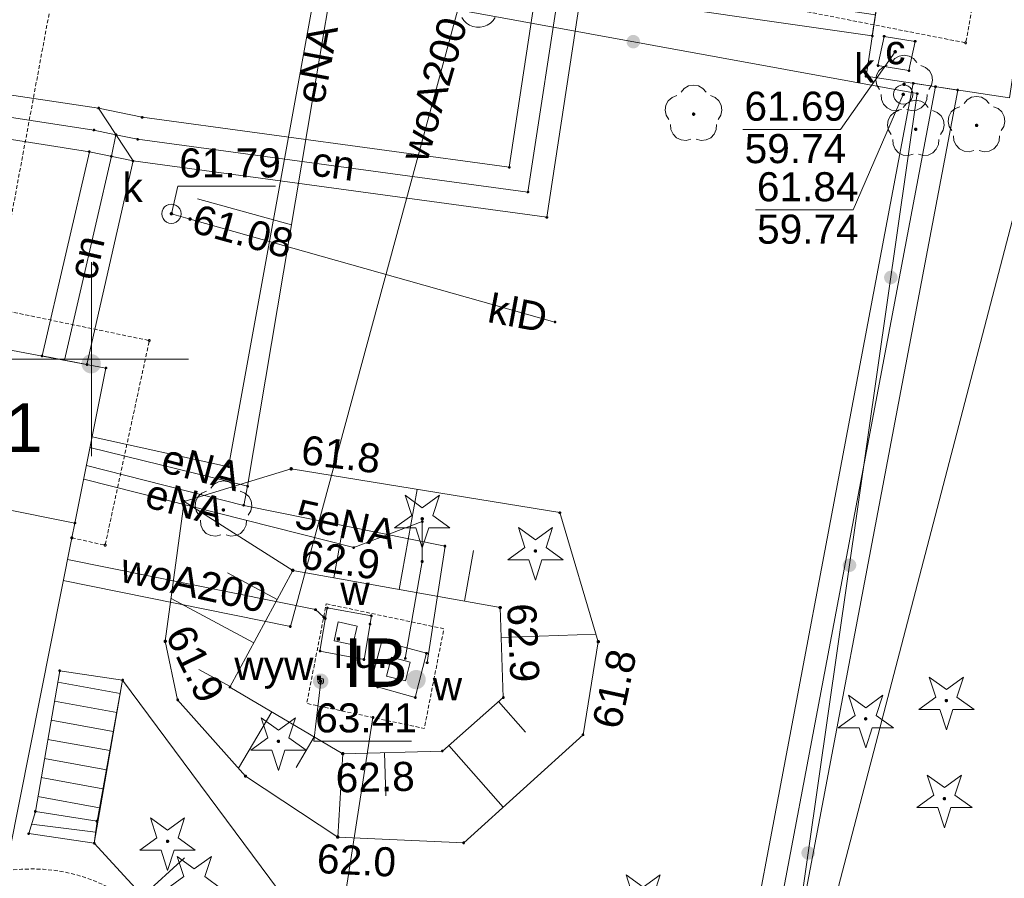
# Paper-space layout 'A-01 PLAN SYTUACYJNY' of a CAD drawing. Header units: millimetres. Extents: x 0 to 900, y 0 to 750.
# Tile 57 of 105: x 592 to 643, y 266 to 310. Entities that reach past the tile are written whole.
import ezdxf
from ezdxf.xclip import XClip

# ---------------------------------------------------------------- set-up
doc = ezdxf.new("R2010")
doc.units = ezdxf.units.MM
doc.header["$MEASUREMENT"] = 0
doc.header["$XCLIPFRAME"] = 0
doc.linetypes.add('PRZER2-1', pattern=[1.5, 1, -0.5])
doc.linetypes.add('PRZER2_5-1', pattern=[3500, 2500, -1000])
doc.layers.add('A_mapa_Nr_pióra__2', color=8, linetype='Continuous', lineweight=13)
doc.layers.add('A_podrys', color=7, linetype='Continuous')
doc.styles.add('STYL_AUTOMATYCZNY_1', font='arial.ttf')

# ---------------------------------------------------------------- blocks, each defined once
blk = doc.blocks.new('Rysunek_3_3', base_point=(-1239.757, 488.381))
at = {"layer": 'A_mapa_Nr_pióra__2', "linetype": 'Continuous', "lineweight": 13}
for points in [[(623.508, 309.3), (623.417, 309.305), (623.327, 309.286), (623.246, 309.244), (623.178, 309.183), (623.129, 309.106), (623.1, 309.019), (623.096, 308.928), (623.115, 308.838), (623.157, 308.757), (623.218, 308.689), (623.295, 308.64), (623.382, 308.612), (623.473, 308.607), (623.562, 308.626), (623.644, 308.668), (623.711, 308.729), (623.761, 308.806), (623.789, 308.893), (623.794, 308.984), (623.774, 309.073), (623.733, 309.155), (623.671, 309.223), (623.595, 309.272)], [(623.508, 309.3), (623.417, 309.305), (623.327, 309.286), (623.246, 309.244), (623.178, 309.183), (623.129, 309.106), (623.1, 309.019), (623.096, 308.928), (623.115, 308.838), (623.157, 308.757), (623.218, 308.689), (623.295, 308.64), (623.382, 308.612), (623.473, 308.607), (623.562, 308.626), (623.644, 308.668), (623.711, 308.729), (623.761, 308.806), (623.789, 308.893), (623.794, 308.984), (623.774, 309.073), (623.733, 309.155), (623.671, 309.223), (623.595, 309.272)], [(636.867, 308.435), (636.87, 308.412), (636.879, 308.39), (636.894, 308.372), (636.912, 308.358), (636.934, 308.349), (636.957, 308.345), (636.98, 308.349), (637.002, 308.358), (637.021, 308.372), (637.035, 308.39), (637.044, 308.412), (637.047, 308.435), (637.044, 308.459), (637.035, 308.48), (637.021, 308.499), (637.002, 308.513), (636.98, 308.522), (636.957, 308.525), (636.934, 308.522), (636.912, 308.513), (636.894, 308.499), (636.879, 308.48), (636.87, 308.459)], [(637.417, 306.665), (637.445, 306.67), (637.47, 306.683), (637.49, 306.703), (637.503, 306.728), (637.507, 306.755), (637.503, 306.783), (637.49, 306.808), (637.47, 306.828), (637.445, 306.841), (637.417, 306.845), (637.389, 306.841), (637.364, 306.828), (637.344, 306.808), (637.332, 306.783), (637.327, 306.755), (637.332, 306.728), (637.344, 306.703), (637.364, 306.683), (637.389, 306.67)], [(637.281, 306.234), (637.284, 306.211), (637.293, 306.189), (637.307, 306.171), (637.326, 306.156), (637.347, 306.147), (637.371, 306.144), (637.394, 306.147), (637.416, 306.156), (637.434, 306.171), (637.449, 306.189), (637.458, 306.211), (637.461, 306.234), (637.458, 306.257), (637.449, 306.279), (637.434, 306.298), (637.416, 306.312), (637.394, 306.321), (637.371, 306.324), (637.347, 306.321), (637.326, 306.312), (637.307, 306.298), (637.293, 306.279), (637.284, 306.257)], [(626.557, 305.125), (626.585, 305.13), (626.61, 305.143), (626.63, 305.163), (626.643, 305.188), (626.647, 305.215), (626.643, 305.243), (626.63, 305.268), (626.61, 305.288), (626.585, 305.301), (626.557, 305.305), (626.529, 305.301), (626.504, 305.288), (626.484, 305.268), (626.472, 305.243), (626.467, 305.215), (626.472, 305.188), (626.484, 305.163), (626.504, 305.143), (626.529, 305.13)], [(638.017, 304.345), (638.045, 304.35), (638.07, 304.363), (638.09, 304.383), (638.103, 304.408), (638.107, 304.435), (638.103, 304.463), (638.09, 304.488), (638.07, 304.508), (638.045, 304.521), (638.017, 304.525), (637.989, 304.521), (637.964, 304.508), (637.944, 304.488), (637.932, 304.463), (637.927, 304.435), (637.932, 304.408), (637.944, 304.383), (637.964, 304.363), (637.989, 304.35)], [(641.157, 304.545), (641.185, 304.55), (641.21, 304.563), (641.23, 304.583), (641.243, 304.608), (641.247, 304.635), (641.243, 304.663), (641.23, 304.688), (641.21, 304.708), (641.185, 304.721), (641.157, 304.725), (641.129, 304.721), (641.104, 304.708), (641.084, 304.688), (641.072, 304.663), (641.067, 304.635), (641.072, 304.608), (641.084, 304.583), (641.104, 304.563), (641.129, 304.55)], [(599.527, 300.075), (599.53, 300.052), (599.539, 300.03), (599.554, 300.012), (599.572, 299.998), (599.594, 299.989), (599.617, 299.985), (599.64, 299.989), (599.662, 299.998), (599.681, 300.012), (599.695, 300.03), (599.704, 300.052), (599.707, 300.075), (599.704, 300.099), (599.695, 300.12), (599.681, 300.139), (599.662, 300.153), (599.64, 300.162), (599.617, 300.165), (599.594, 300.162), (599.572, 300.153), (599.554, 300.139), (599.539, 300.12), (599.53, 300.099)], [(600.489, 299.804), (600.492, 299.781), (600.501, 299.759), (600.516, 299.74), (600.534, 299.726), (600.556, 299.717), (600.579, 299.714), (600.603, 299.717), (600.624, 299.726), (600.643, 299.74), (600.657, 299.759), (600.666, 299.781), (600.669, 299.804), (600.666, 299.827), (600.657, 299.849), (600.643, 299.868), (600.624, 299.882), (600.603, 299.891), (600.579, 299.894), (600.556, 299.891), (600.534, 299.882), (600.516, 299.868), (600.501, 299.849), (600.492, 299.827)], [(637.081, 296.741), (637.082, 296.832), (637.059, 296.921), (637.014, 297), (636.951, 297.066), (636.872, 297.112), (636.784, 297.137), (636.693, 297.138), (636.604, 297.115), (636.524, 297.071), (636.459, 297.007), (636.412, 296.928), (636.388, 296.84), (636.387, 296.749), (636.409, 296.66), (636.454, 296.581), (636.518, 296.515), (636.596, 296.469), (636.684, 296.444), (636.776, 296.443), (636.864, 296.466), (636.944, 296.51), (637.009, 296.574), (637.056, 296.653)], [(637.081, 296.741), (637.082, 296.832), (637.059, 296.921), (637.014, 297), (636.951, 297.066), (636.872, 297.112), (636.784, 297.137), (636.693, 297.138), (636.604, 297.115), (636.524, 297.071), (636.459, 297.007), (636.412, 296.928), (636.388, 296.84), (636.387, 296.749), (636.409, 296.66), (636.454, 296.581), (636.518, 296.515), (636.596, 296.469), (636.684, 296.444), (636.776, 296.443), (636.864, 296.466), (636.944, 296.51), (637.009, 296.574), (637.056, 296.653)], [(594.977, 292.335), (594.994, 292.206), (595.044, 292.085), (595.124, 291.982), (595.227, 291.902), (595.348, 291.853), (595.477, 291.835), (595.607, 291.853), (595.727, 291.902), (595.831, 291.982), (595.91, 292.085), (595.96, 292.206), (595.977, 292.335), (595.96, 292.465), (595.91, 292.585), (595.831, 292.689), (595.727, 292.768), (595.607, 292.818), (595.477, 292.835), (595.348, 292.818), (595.227, 292.768), (595.124, 292.689), (595.044, 292.585), (594.994, 292.465)], [(605.707, 286.915), (605.71, 286.892), (605.719, 286.87), (605.734, 286.852), (605.752, 286.838), (605.774, 286.829), (605.797, 286.825), (605.82, 286.829), (605.842, 286.838), (605.861, 286.852), (605.875, 286.87), (605.884, 286.892), (605.887, 286.915), (605.884, 286.939), (605.875, 286.96), (605.861, 286.979), (605.842, 286.993), (605.82, 287.002), (605.797, 287.005), (605.774, 287.002), (605.752, 286.993), (605.734, 286.979), (605.719, 286.96), (605.71, 286.939)], [(602.297, 284.705), (602.325, 284.71), (602.35, 284.723), (602.37, 284.743), (602.383, 284.768), (602.387, 284.795), (602.383, 284.823), (602.37, 284.848), (602.35, 284.868), (602.325, 284.881), (602.297, 284.885), (602.269, 284.881), (602.244, 284.868), (602.224, 284.848), (602.212, 284.823), (602.207, 284.795), (602.212, 284.768), (602.224, 284.743), (602.244, 284.723), (602.269, 284.71)], [(612.557, 284.245), (612.585, 284.25), (612.61, 284.263), (612.63, 284.283), (612.643, 284.308), (612.647, 284.335), (612.643, 284.363), (612.63, 284.388), (612.61, 284.408), (612.585, 284.421), (612.557, 284.425), (612.529, 284.421), (612.504, 284.408), (612.484, 284.388), (612.472, 284.363), (612.467, 284.335), (612.472, 284.308), (612.484, 284.283), (612.504, 284.263), (612.529, 284.25)], [(618.397, 282.585), (618.425, 282.59), (618.45, 282.603), (618.47, 282.623), (618.483, 282.648), (618.487, 282.675), (618.483, 282.703), (618.47, 282.728), (618.45, 282.748), (618.425, 282.761), (618.397, 282.765), (618.369, 282.761), (618.344, 282.748), (618.324, 282.728), (618.312, 282.703), (618.307, 282.675), (618.312, 282.648), (618.324, 282.623), (618.344, 282.603), (618.369, 282.59)], [(634.947, 281.893), (634.948, 281.985), (634.926, 282.073), (634.881, 282.153), (634.817, 282.218), (634.738, 282.265), (634.651, 282.289), (634.559, 282.29), (634.471, 282.268), (634.391, 282.223), (634.326, 282.159), (634.279, 282.081), (634.254, 281.993), (634.253, 281.901), (634.276, 281.813), (634.321, 281.733), (634.384, 281.668), (634.463, 281.621), (634.551, 281.597), (634.642, 281.595), (634.731, 281.618), (634.81, 281.663), (634.876, 281.727), (634.922, 281.805)], [(634.947, 281.893), (634.948, 281.985), (634.926, 282.073), (634.881, 282.153), (634.817, 282.218), (634.738, 282.265), (634.651, 282.289), (634.559, 282.29), (634.471, 282.268), (634.391, 282.223), (634.326, 282.159), (634.279, 282.081), (634.254, 281.993), (634.253, 281.901), (634.276, 281.813), (634.321, 281.733), (634.384, 281.668), (634.463, 281.621), (634.551, 281.597), (634.642, 281.595), (634.731, 281.618), (634.81, 281.663), (634.876, 281.727), (634.922, 281.805)], [(605.787, 281.675), (605.79, 281.652), (605.799, 281.63), (605.814, 281.612), (605.832, 281.598), (605.854, 281.589), (605.877, 281.585), (605.9, 281.589), (605.922, 281.598), (605.941, 281.612), (605.955, 281.63), (605.964, 281.652), (605.967, 281.675), (605.964, 281.699), (605.955, 281.72), (605.941, 281.739), (605.922, 281.753), (605.9, 281.762), (605.877, 281.765), (605.854, 281.762), (605.832, 281.753), (605.814, 281.739), (605.799, 281.72), (605.79, 281.699)], [(616.487, 279.755), (616.49, 279.732), (616.499, 279.71), (616.514, 279.692), (616.532, 279.678), (616.554, 279.669), (616.577, 279.665), (616.6, 279.669), (616.622, 279.678), (616.641, 279.692), (616.655, 279.71), (616.664, 279.732), (616.667, 279.755), (616.664, 279.779), (616.655, 279.8), (616.641, 279.819), (616.622, 279.833), (616.6, 279.842), (616.577, 279.845), (616.554, 279.842), (616.532, 279.833), (616.514, 279.819), (616.499, 279.8), (616.49, 279.779)], [(599.207, 278.015), (599.21, 277.992), (599.219, 277.97), (599.234, 277.952), (599.252, 277.938), (599.274, 277.929), (599.297, 277.925), (599.32, 277.929), (599.342, 277.938), (599.361, 277.952), (599.375, 277.97), (599.384, 277.992), (599.387, 278.015), (599.384, 278.039), (599.375, 278.06), (599.361, 278.079), (599.342, 278.093), (599.32, 278.102), (599.297, 278.105), (599.274, 278.102), (599.252, 278.093), (599.234, 278.079), (599.219, 278.06), (599.21, 278.039)], [(621.547, 277.995), (621.55, 277.972), (621.559, 277.95), (621.574, 277.932), (621.592, 277.918), (621.614, 277.909), (621.637, 277.905), (621.66, 277.909), (621.682, 277.918), (621.701, 277.932), (621.715, 277.95), (621.724, 277.972), (621.727, 277.995), (621.724, 278.019), (621.715, 278.04), (621.701, 278.059), (621.682, 278.073), (621.66, 278.082), (621.637, 278.085), (621.614, 278.082), (621.592, 278.073), (621.574, 278.059), (621.559, 278.04), (621.55, 278.019)], [(606.917, 275.955), (606.931, 275.852), (606.971, 275.755), (607.034, 275.673), (607.117, 275.609), (607.214, 275.569), (607.317, 275.555), (607.421, 275.569), (607.517, 275.609), (607.6, 275.673), (607.664, 275.755), (607.704, 275.852), (607.717, 275.955), (607.704, 276.059), (607.664, 276.155), (607.6, 276.238), (607.517, 276.302), (607.421, 276.342), (607.317, 276.355), (607.214, 276.342), (607.117, 276.302), (607.034, 276.238), (606.971, 276.155), (606.931, 276.059)], [(611.74, 276.039), (611.757, 275.909), (611.807, 275.789), (611.886, 275.685), (611.99, 275.606), (612.111, 275.556), (612.24, 275.539), (612.369, 275.556), (612.49, 275.606), (612.594, 275.685), (612.673, 275.789), (612.723, 275.909), (612.74, 276.039), (612.723, 276.168), (612.673, 276.289), (612.594, 276.392), (612.49, 276.472), (612.369, 276.522), (612.24, 276.539), (612.111, 276.522), (611.99, 276.472), (611.886, 276.392), (611.807, 276.289), (611.757, 276.168)], [(607.227, 275.955), (607.23, 275.932), (607.239, 275.91), (607.254, 275.892), (607.272, 275.878), (607.294, 275.869), (607.317, 275.865), (607.34, 275.869), (607.362, 275.878), (607.381, 275.892), (607.395, 275.91), (607.404, 275.932), (607.407, 275.955), (607.404, 275.979), (607.395, 276), (607.381, 276.019), (607.362, 276.033), (607.34, 276.042), (607.317, 276.045), (607.294, 276.042), (607.272, 276.033), (607.254, 276.019), (607.239, 276), (607.23, 275.979)], [(639.597, 274.865), (639.625, 274.87), (639.65, 274.883), (639.67, 274.903), (639.683, 274.928), (639.687, 274.955), (639.683, 274.983), (639.67, 275.008), (639.65, 275.028), (639.625, 275.041), (639.597, 275.045), (639.569, 275.041), (639.544, 275.028), (639.524, 275.008), (639.512, 274.983), (639.507, 274.955), (639.512, 274.928), (639.524, 274.903), (639.544, 274.883), (639.569, 274.87)], [(635.437, 273.925), (635.465, 273.93), (635.49, 273.943), (635.51, 273.963), (635.523, 273.988), (635.527, 274.015), (635.523, 274.043), (635.51, 274.068), (635.49, 274.088), (635.465, 274.101), (635.437, 274.105), (635.409, 274.101), (635.384, 274.088), (635.364, 274.068), (635.352, 274.043), (635.347, 274.015), (635.352, 273.988), (635.364, 273.963), (635.384, 273.943), (635.409, 273.93)], [(605.137, 272.765), (605.165, 272.77), (605.19, 272.783), (605.21, 272.803), (605.223, 272.828), (605.227, 272.855), (605.223, 272.883), (605.21, 272.908), (605.19, 272.928), (605.165, 272.941), (605.137, 272.945), (605.109, 272.941), (605.084, 272.928), (605.064, 272.908), (605.052, 272.883), (605.047, 272.855), (605.052, 272.828), (605.064, 272.803), (605.084, 272.783), (605.109, 272.77)], [(608.367, 272.215), (608.37, 272.192), (608.379, 272.17), (608.394, 272.152), (608.412, 272.138), (608.434, 272.129), (608.457, 272.125), (608.48, 272.129), (608.502, 272.138), (608.521, 272.152), (608.535, 272.17), (608.544, 272.192), (608.547, 272.215), (608.544, 272.239), (608.535, 272.26), (608.521, 272.279), (608.502, 272.293), (608.48, 272.302), (608.457, 272.305), (608.434, 272.302), (608.412, 272.293), (608.394, 272.279), (608.379, 272.26), (608.37, 272.239)], [(639.497, 269.805), (639.525, 269.81), (639.55, 269.823), (639.57, 269.843), (639.583, 269.868), (639.587, 269.895), (639.583, 269.923), (639.57, 269.948), (639.55, 269.968), (639.525, 269.981), (639.497, 269.985), (639.469, 269.981), (639.444, 269.968), (639.424, 269.948), (639.412, 269.923), (639.407, 269.895), (639.412, 269.868), (639.424, 269.843), (639.444, 269.823), (639.469, 269.81)], [(599.417, 267.605), (599.445, 267.61), (599.47, 267.623), (599.49, 267.643), (599.503, 267.668), (599.507, 267.695), (599.503, 267.723), (599.49, 267.748), (599.47, 267.768), (599.445, 267.781), (599.417, 267.785), (599.389, 267.781), (599.364, 267.768), (599.344, 267.748), (599.332, 267.723), (599.327, 267.695), (599.332, 267.668), (599.344, 267.643), (599.364, 267.623), (599.389, 267.61)], [(608.107, 267.915), (608.11, 267.892), (608.119, 267.87), (608.134, 267.852), (608.152, 267.838), (608.174, 267.829), (608.197, 267.825), (608.22, 267.829), (608.242, 267.838), (608.261, 267.852), (608.275, 267.87), (608.284, 267.892), (608.287, 267.915), (608.284, 267.939), (608.275, 267.96), (608.261, 267.979), (608.242, 267.993), (608.22, 268.002), (608.197, 268.005), (608.174, 268.002), (608.152, 267.993), (608.134, 267.979), (608.119, 267.96), (608.11, 267.939)], [(632.814, 267.046), (632.815, 267.137), (632.792, 267.226), (632.747, 267.305), (632.684, 267.371), (632.605, 267.417), (632.517, 267.442), (632.426, 267.443), (632.337, 267.42), (632.257, 267.376), (632.192, 267.312), (632.145, 267.233), (632.121, 267.145), (632.12, 267.054), (632.142, 266.965), (632.187, 266.886), (632.251, 266.82), (632.329, 266.774), (632.417, 266.749), (632.509, 266.748), (632.597, 266.771), (632.677, 266.815), (632.742, 266.879), (632.789, 266.958)], [(632.814, 267.046), (632.815, 267.137), (632.792, 267.226), (632.747, 267.305), (632.684, 267.371), (632.605, 267.417), (632.517, 267.442), (632.426, 267.443), (632.337, 267.42), (632.257, 267.376), (632.192, 267.312), (632.145, 267.233), (632.121, 267.145), (632.12, 267.054), (632.142, 266.965), (632.187, 266.886), (632.251, 266.82), (632.329, 266.774), (632.417, 266.749), (632.509, 266.748), (632.597, 266.771), (632.677, 266.815), (632.742, 266.879), (632.789, 266.958)]]:
    blk.add_hatch(color=8, dxfattribs=at).paths.add_polyline_path(points)
at = {"layer": 'A_mapa_Nr_pióra__2', "color": 8, "linetype": 'Continuous', "lineweight": 13, "ltscale": 0.2, "flags": 128}
for points in [[(624.446, 362.886), (620.747, 363.594), (620.545, 362.538), (616.455, 341.137), (613.87, 337.514), (611.81, 337.909), (602.559, 287.021), (595.529, 288.573)], [(625.164, 354.57), (626.032, 355.022), (623.461, 353.681), (621.631, 355.263), (619.731, 354.414), (616.748, 341.072), (611.611, 333.982), (603.544, 286.015), (603.344, 285.027)], [(594.038, 281.15), (605.753, 278.779), (626.406, 354.957), (626.244, 354.358)], [(545.918, 323.573), (547.247, 323.294), (576.531, 318.33), (574.728, 307.611), (595.618, 304.395), (596.754, 304.155)], [(594.037, 314.335), (638.097, 306.275), (626.837, 227.915)], [(596.754, 304.155), (597.87, 303.92), (618.012, 301.194), (619.772, 312.729), (635.94, 310.34)], [(620.877, 214.955), (646.257, 312.235)], [(616.323, 310.195), (616.213, 310.041), (616.075, 309.909), (615.915, 309.807), (615.739, 309.736), (615.552, 309.7), (615.362, 309.7), (615.175, 309.736), (614.999, 309.807), (614.839, 309.909), (614.701, 310.041), (614.591, 310.195)], [(636.957, 308.435), (634.143, 304.428), (629.103, 304.428)], [(636.769, 307.882), (636.936, 308.081), (637.161, 308.21), (637.417, 308.255), (637.673, 308.21), (637.898, 308.081), (638.066, 307.882)], [(636.145, 306.487), (636.008, 306.707), (635.954, 306.962), (635.991, 307.219), (636.113, 307.448), (636.305, 307.623), (636.546, 307.72)], [(638.288, 307.72), (638.529, 307.623), (638.722, 307.448), (638.844, 307.219), (638.88, 306.962), (638.826, 306.707), (638.689, 306.487)], [(611.945, 157.472), (640.182, 306.461), (637.891, 306.808), (609.673, 157.472)], [(610.809, 157.472), (639.037, 306.635)], [(625.909, 306.342), (626.076, 306.541), (626.301, 306.67), (626.557, 306.715), (626.813, 306.67), (627.038, 306.541), (627.206, 306.342)], [(625.285, 304.947), (625.148, 305.167), (625.094, 305.422), (625.131, 305.679), (625.253, 305.908), (625.445, 306.083), (625.686, 306.18)], [(627.428, 306.18), (627.669, 306.083), (627.862, 305.908), (627.984, 305.679), (628.02, 305.422), (627.966, 305.167), (627.829, 304.947)], [(637.371, 306.234), (634.784, 300.271), (629.744, 300.271)], [(637.28, 305.463), (637.027, 305.4), (636.769, 305.428), (636.536, 305.542), (636.355, 305.729), (636.249, 305.966), (636.23, 306.225)], [(637.369, 305.562), (637.536, 305.761), (637.761, 305.89), (638.017, 305.935), (638.273, 305.89), (638.498, 305.761), (638.666, 305.562)], [(638.604, 306.225), (638.585, 305.966), (638.479, 305.729), (638.299, 305.542), (638.065, 305.428), (637.807, 305.4), (637.555, 305.463)], [(640.509, 305.762), (640.676, 305.961), (640.901, 306.09), (641.157, 306.135), (641.413, 306.09), (641.638, 305.961), (641.806, 305.762)], [(636.745, 304.167), (636.608, 304.387), (636.554, 304.642), (636.591, 304.899), (636.713, 305.128), (636.905, 305.303), (637.146, 305.4)], [(638.888, 305.4), (639.129, 305.303), (639.322, 305.128), (639.444, 304.899), (639.48, 304.642), (639.426, 304.387), (639.289, 304.167)], [(639.885, 304.367), (639.748, 304.587), (639.694, 304.842), (639.731, 305.099), (639.853, 305.328), (640.045, 305.503), (640.286, 305.6)], [(642.028, 305.6), (642.269, 305.503), (642.462, 305.328), (642.584, 305.099), (642.62, 304.842), (642.566, 304.587), (642.429, 304.367)], [(626.42, 303.923), (626.167, 303.86), (625.909, 303.888), (625.676, 304.002), (625.495, 304.189), (625.389, 304.426), (625.37, 304.685)], [(627.744, 304.685), (627.725, 304.426), (627.619, 304.189), (627.439, 304.002), (627.205, 303.888), (626.947, 303.86), (626.695, 303.923)], [(596.754, 304.155), (596.519, 303.04), (594.104, 292.518)], [(637.88, 303.143), (637.627, 303.08), (637.369, 303.108), (637.136, 303.222), (636.955, 303.409), (636.849, 303.646), (636.83, 303.905)], [(639.204, 303.905), (639.185, 303.646), (639.079, 303.409), (638.899, 303.222), (638.665, 303.108), (638.407, 303.08), (638.155, 303.143)], [(641.02, 303.343), (640.767, 303.28), (640.509, 303.308), (640.276, 303.422), (640.095, 303.609), (639.989, 303.846), (639.97, 304.105)], [(642.344, 304.105), (642.325, 303.846), (642.219, 303.609), (642.039, 303.422), (641.805, 303.308), (641.547, 303.28), (641.295, 303.343)], [(599.62, 300.071), (599.94, 301.5), (604.98, 301.5)], [(600.961, 300.847), (605.819, 299.505)], [(619.4, 294.491), (600.577, 299.795), (599.617, 300.075)], [(595.497, 292.575), (595.497, 297.575)], [(600.497, 292.575), (590.497, 292.575)], [(600.497, 292.575), (590.497, 292.575)], [(595.497, 292.575), (595.497, 287.575)], [(595.415, 288.007), (603.544, 286.015)], [(595.23, 287.082), (603.344, 285.027)], [(595.091, 286.385), (609.025, 282.849), (612.561, 284.19), (612.553, 282.135), (611.683, 277.133)], [(601.649, 285.922), (601.816, 286.121), (602.041, 286.25), (602.297, 286.295), (602.553, 286.25), (602.778, 286.121), (602.946, 285.922)], [(601.025, 284.527), (600.888, 284.747), (600.834, 285.002), (600.871, 285.259), (600.993, 285.488), (601.185, 285.663), (601.426, 285.76)], [(603.168, 285.76), (603.409, 285.663), (603.602, 285.488), (603.724, 285.259), (603.76, 285.002), (603.706, 284.747), (603.569, 284.527)], [(611.366, 280.69), (612.293, 285.856)], [(603.344, 285.027), (613.733, 282.924), (612.811, 276.919)], [(602.16, 283.503), (601.907, 283.44), (601.649, 283.468), (601.416, 283.582), (601.235, 283.769), (601.129, 284.006), (601.11, 284.265)], [(603.484, 284.265), (603.465, 284.006), (603.359, 283.769), (603.179, 283.582), (602.945, 283.468), (602.687, 283.44), (602.435, 283.503)], [(608, 281.295), (608.458, 283.851)], [(614.733, 280.086), (615.202, 282.696)], [(594.255, 282.238), (607.051, 279.648), (607.472, 279.268)], [(605.069, 280.174), (602.516, 281.548)], [(603.862, 277.931), (599.597, 280.227)], [(616.631, 278.209), (621.523, 278.378)], [(602.655, 275.689), (601.038, 276.559)], [(596.972, 275.327), (593.756, 275.911)], [(607.321, 275.965), (606.956, 272.866), (611.996, 272.866)], [(596.794, 274.343), (593.585, 274.925)], [(616.493, 274.901), (617.878, 273.326)], [(604.797, 274.379), (603.074, 271.464)], [(538.249, 223.226), (595.796, 235.208), (601.807, 239.18), (605.628, 245.788), (610.015, 274.082)], [(596.616, 273.359), (593.414, 273.94)], [(596.437, 272.375), (593.243, 272.955)], [(606.989, 273.083), (606.06, 271.511)], [(616.727, 269.454), (613.924, 272.643)], [(596.259, 271.392), (593.072, 271.969)], [(610.613, 272.274), (610.674, 270.036)], [(596.08, 270.408), (592.901, 270.984)], [(595.902, 269.424), (592.73, 269.999)], [(595.707, 268.165), (592.399, 268.572)], [(598.144, 264.876), (600.287, 266.851)]]:
    blk.add_lwpolyline(points, dxfattribs=at)
for points in [[(544.778, 325.036), (547.435, 324.478), (577.871, 319.135), (576.053, 308.481), (595.857, 305.53), (597.635, 302.805), (595.383, 303.279), (575.696, 306.389), (573.42, 306.753), (575.191, 317.526), (547.059, 322.109)], [(595.857, 305.53), (598.109, 305.055), (617.05, 302.478), (618.801, 314.046), (636.104, 311.428), (635.775, 309.252), (620.731, 311.428), (618.985, 299.894), (597.635, 302.805)], [(636.52, 314.176), (643.927, 313.177), (642.849, 306.058), (635.461, 307.176)], [(635.73, 309.237), (635.73, 309.268), (635.759, 309.297), (635.791, 309.297), (635.82, 309.268), (635.82, 309.237), (635.791, 309.207), (635.759, 309.207)], [(636.067, 307.722), (636.387, 309.229), (637.988, 308.97), (637.669, 307.464)], [(636.387, 309.229), (637.988, 308.97), (637.669, 307.464), (636.067, 307.722)], [(636.342, 309.213), (636.342, 309.244), (636.371, 309.274), (636.403, 309.274), (636.432, 309.244), (636.432, 309.213), (636.403, 309.184), (636.371, 309.184)], [(637.943, 308.955), (637.943, 308.986), (637.972, 309.015), (638.004, 309.015), (638.033, 308.986), (638.033, 308.955), (638.004, 308.925), (637.972, 308.925)], [(640.552, 308.88), (640.552, 308.911), (640.581, 308.94), (640.613, 308.94), (640.642, 308.911), (640.642, 308.88), (640.613, 308.85), (640.581, 308.85)], [(636.022, 307.706), (636.022, 307.738), (636.051, 307.767), (636.083, 307.767), (636.112, 307.738), (636.112, 307.706), (636.083, 307.677), (636.051, 307.677)], [(637.624, 307.448), (637.624, 307.48), (637.653, 307.509), (637.684, 307.509), (637.714, 307.48), (637.714, 307.448), (637.684, 307.419), (637.653, 307.419)], [(635.416, 307.16), (635.416, 307.192), (635.445, 307.221), (635.477, 307.221), (635.506, 307.192), (635.506, 307.16), (635.477, 307.131), (635.445, 307.131)], [(637.846, 306.792), (637.846, 306.824), (637.875, 306.853), (637.907, 306.853), (637.936, 306.824), (637.936, 306.792), (637.907, 306.763), (637.875, 306.763)], [(637.371, 306.734), (637.5, 306.717), (637.621, 306.667), (637.724, 306.588), (637.804, 306.484), (637.854, 306.364), (637.871, 306.234), (637.854, 306.105), (637.804, 305.984), (637.724, 305.881), (637.621, 305.801), (637.5, 305.751), (637.371, 305.734), (637.241, 305.751), (637.121, 305.801), (637.017, 305.881), (636.938, 305.984), (636.888, 306.105), (636.871, 306.234), (636.888, 306.364), (636.938, 306.484), (637.017, 306.588), (637.121, 306.667), (637.241, 306.717)], [(638.052, 306.26), (638.052, 306.291), (638.081, 306.32), (638.113, 306.32), (638.142, 306.291), (638.142, 306.26), (638.113, 306.23), (638.081, 306.23)], [(638.992, 306.619), (638.992, 306.651), (639.021, 306.68), (639.052, 306.68), (639.082, 306.651), (639.082, 306.619), (639.052, 306.59), (639.021, 306.59)], [(640.137, 306.446), (640.137, 306.477), (640.166, 306.506), (640.198, 306.506), (640.227, 306.477), (640.227, 306.446), (640.198, 306.416), (640.166, 306.416)], [(595.812, 305.514), (595.812, 305.546), (595.842, 305.575), (595.873, 305.575), (595.902, 305.546), (595.902, 305.514), (595.873, 305.485), (595.842, 305.485)], [(598.064, 305.039), (598.064, 305.071), (598.093, 305.1), (598.125, 305.1), (598.154, 305.071), (598.154, 305.039), (598.125, 305.01), (598.093, 305.01)], [(595.573, 304.379), (595.573, 304.41), (595.602, 304.44), (595.634, 304.44), (595.663, 304.41), (595.663, 304.379), (595.634, 304.35), (595.602, 304.35)], [(596.709, 304.139), (596.709, 304.171), (596.738, 304.2), (596.77, 304.2), (596.799, 304.171), (596.799, 304.139), (596.77, 304.11), (596.738, 304.11)], [(597.825, 303.904), (597.825, 303.936), (597.854, 303.965), (597.886, 303.965), (597.915, 303.936), (597.915, 303.904), (597.886, 303.875), (597.854, 303.875)], [(592.941, 292.737), (595.383, 303.279), (597.635, 302.805), (595.259, 292.3)], [(595.338, 303.263), (595.338, 303.295), (595.367, 303.324), (595.399, 303.324), (595.428, 303.295), (595.428, 303.263), (595.399, 303.234), (595.367, 303.234)], [(596.474, 303.024), (596.474, 303.056), (596.503, 303.085), (596.535, 303.085), (596.564, 303.056), (596.564, 303.024), (596.535, 302.995), (596.503, 302.995)], [(597.59, 302.789), (597.59, 302.82), (597.619, 302.85), (597.651, 302.85), (597.68, 302.82), (597.68, 302.789), (597.651, 302.76), (597.619, 302.76)], [(617.005, 302.462), (617.005, 302.494), (617.034, 302.523), (617.066, 302.523), (617.095, 302.494), (617.095, 302.462), (617.066, 302.433), (617.034, 302.433)], [(617.967, 301.178), (617.967, 301.21), (617.996, 301.239), (618.028, 301.239), (618.057, 301.21), (618.057, 301.178), (618.028, 301.149), (617.996, 301.149)], [(599.617, 300.575), (599.747, 300.558), (599.867, 300.508), (599.971, 300.429), (600.05, 300.325), (600.1, 300.205), (600.117, 300.075), (600.1, 299.946), (600.05, 299.825), (599.971, 299.722), (599.867, 299.642), (599.747, 299.593), (599.617, 299.575), (599.488, 299.593), (599.367, 299.642), (599.264, 299.722), (599.184, 299.825), (599.134, 299.946), (599.117, 300.075), (599.134, 300.205), (599.184, 300.325), (599.264, 300.429), (599.367, 300.508), (599.488, 300.558)], [(599.617, 300.575), (599.747, 300.558), (599.867, 300.508), (599.971, 300.429), (600.05, 300.325), (600.1, 300.205), (600.117, 300.075), (600.1, 299.946), (600.05, 299.825), (599.971, 299.722), (599.867, 299.642), (599.747, 299.593), (599.617, 299.575), (599.488, 299.593), (599.367, 299.642), (599.264, 299.722), (599.184, 299.825), (599.134, 299.946), (599.117, 300.075), (599.134, 300.205), (599.184, 300.325), (599.264, 300.429), (599.367, 300.508), (599.488, 300.558)], [(600.532, 299.78), (600.532, 299.811), (600.561, 299.84), (600.593, 299.84), (600.622, 299.811), (600.622, 299.78), (600.593, 299.75), (600.561, 299.75)], [(618.94, 299.878), (618.94, 299.91), (618.969, 299.939), (619.001, 299.939), (619.03, 299.91), (619.03, 299.878), (619.001, 299.849), (618.969, 299.849)], [(619.355, 294.475), (619.355, 294.507), (619.384, 294.536), (619.416, 294.536), (619.445, 294.507), (619.445, 294.475), (619.416, 294.446), (619.384, 294.446)], [(588.497, 293.575), (596.237, 292.115), (594.637, 284.115), (586.917, 285.655)], [(598.432, 293.52), (598.432, 293.551), (598.461, 293.58), (598.493, 293.58), (598.522, 293.551), (598.522, 293.52), (598.493, 293.49), (598.461, 293.49)], [(592.896, 292.721), (592.896, 292.753), (592.926, 292.782), (592.957, 292.782), (592.986, 292.753), (592.986, 292.721), (592.957, 292.692), (592.926, 292.692)], [(595.214, 292.284), (595.214, 292.316), (595.243, 292.345), (595.275, 292.345), (595.304, 292.316), (595.304, 292.284), (595.275, 292.255), (595.243, 292.255)], [(596.192, 292.1), (596.192, 292.131), (596.221, 292.16), (596.253, 292.16), (596.282, 292.131), (596.282, 292.1), (596.253, 292.07), (596.221, 292.07)], [(576.597, 287.715), (586.917, 285.655), (594.637, 284.115), (594.477, 283.355), (591.237, 267.075), (572.997, 270.495)], [(602.514, 287.005), (602.514, 287.036), (602.543, 287.066), (602.575, 287.066), (602.604, 287.036), (602.604, 287.005), (602.575, 286.976), (602.543, 286.976)], [(603.499, 285.999), (603.499, 286.031), (603.528, 286.06), (603.56, 286.06), (603.589, 286.031), (603.589, 285.999), (603.56, 285.97), (603.528, 285.97)], [(613.102, 284.513), (613.984, 283.872), (612.894, 283.872), (612.557, 282.835), (612.22, 283.872), (611.131, 283.872), (612.012, 284.513), (611.675, 285.549), (612.557, 284.908), (613.439, 285.549)], [(600.232, 285.22), (600.232, 285.251), (600.261, 285.28), (600.293, 285.28), (600.322, 285.251), (600.322, 285.22), (600.293, 285.19), (600.261, 285.19)], [(603.299, 285.011), (603.299, 285.043), (603.328, 285.072), (603.36, 285.072), (603.389, 285.043), (603.389, 285.011), (603.36, 284.982), (603.328, 284.982)], [(619.612, 284.64), (619.612, 284.671), (619.641, 284.7), (619.673, 284.7), (619.702, 284.671), (619.702, 284.64), (619.673, 284.61), (619.641, 284.61)], [(594.592, 284.1), (594.592, 284.131), (594.621, 284.16), (594.653, 284.16), (594.682, 284.131), (594.682, 284.1), (594.653, 284.07), (594.621, 284.07)], [(612.516, 284.174), (612.516, 284.206), (612.545, 284.235), (612.577, 284.235), (612.606, 284.206), (612.606, 284.174), (612.577, 284.145), (612.545, 284.145)], [(618.942, 282.853), (619.824, 282.212), (618.734, 282.212), (618.397, 281.175), (618.06, 282.212), (616.971, 282.212), (617.852, 282.853), (617.515, 283.889), (618.397, 283.248), (619.279, 283.889)], [(594.432, 283.34), (594.432, 283.371), (594.461, 283.4), (594.493, 283.4), (594.522, 283.371), (594.522, 283.34), (594.493, 283.31), (594.461, 283.31)], [(596.152, 282.96), (596.152, 282.991), (596.181, 283.02), (596.213, 283.02), (596.242, 282.991), (596.242, 282.96), (596.213, 282.93), (596.181, 282.93)], [(613.688, 282.909), (613.688, 282.94), (613.717, 282.969), (613.749, 282.969), (613.778, 282.94), (613.778, 282.909), (613.749, 282.879), (613.717, 282.879)], [(608.98, 282.833), (608.98, 282.865), (609.009, 282.894), (609.041, 282.894), (609.07, 282.865), (609.07, 282.833), (609.041, 282.804), (609.009, 282.804)], [(612.508, 282.119), (612.508, 282.151), (612.537, 282.18), (612.569, 282.18), (612.598, 282.151), (612.598, 282.119), (612.569, 282.09), (612.537, 282.09)], [(607.006, 279.632), (607.006, 279.664), (607.035, 279.693), (607.067, 279.693), (607.096, 279.664), (607.096, 279.632), (607.067, 279.603), (607.035, 279.603)], [(607.657, 279.735), (609.937, 279.335), (609.557, 277.075), (607.277, 277.515)], [(607.612, 279.72), (607.612, 279.751), (607.641, 279.78), (607.673, 279.78), (607.702, 279.751), (607.702, 279.72), (607.673, 279.69), (607.641, 279.69)], [(607.427, 279.252), (607.427, 279.284), (607.456, 279.313), (607.488, 279.313), (607.517, 279.284), (607.517, 279.252), (607.488, 279.223), (607.456, 279.223)], [(607.518, 279.169), (607.518, 279.201), (607.547, 279.23), (607.579, 279.23), (607.608, 279.201), (607.608, 279.169), (607.579, 279.14), (607.547, 279.14)], [(608.214, 279.013), (608.006, 278.035), (608.984, 277.827), (609.192, 278.805)], [(609.82, 278.887), (609.82, 278.919), (609.849, 278.948), (609.88, 278.948), (609.91, 278.919), (609.91, 278.887), (609.88, 278.858), (609.849, 278.858)], [(609.892, 279.32), (609.892, 279.351), (609.921, 279.38), (609.953, 279.38), (609.982, 279.351), (609.982, 279.32), (609.953, 279.29), (609.921, 279.29)], [(605.708, 278.764), (605.708, 278.795), (605.737, 278.824), (605.769, 278.824), (605.798, 278.795), (605.798, 278.764), (605.769, 278.734), (605.737, 278.734)], [(610.477, 278.015), (612.777, 277.395), (612.197, 275.115), (609.877, 275.775)], [(610.432, 278), (610.432, 278.031), (610.461, 278.06), (610.493, 278.06), (610.522, 278.031), (610.522, 278), (610.493, 277.97), (610.461, 277.97)], [(607.232, 277.5), (607.232, 277.531), (607.261, 277.56), (607.293, 277.56), (607.322, 277.531), (607.322, 277.5), (607.293, 277.47), (607.261, 277.47)], [(612.732, 277.38), (612.732, 277.411), (612.761, 277.44), (612.793, 277.44), (612.822, 277.411), (612.822, 277.38), (612.793, 277.35), (612.761, 277.35)], [(609.512, 277.06), (609.512, 277.091), (609.541, 277.12), (609.573, 277.12), (609.602, 277.091), (609.602, 277.06), (609.573, 277.03), (609.541, 277.03)], [(610.132, 276.88), (610.132, 276.911), (610.161, 276.94), (610.193, 276.94), (610.222, 276.911), (610.222, 276.88), (610.193, 276.85), (610.161, 276.85)], [(610.719, 276.225), (611.687, 275.977), (611.936, 276.946), (610.967, 277.194)], [(611.638, 277.118), (611.638, 277.149), (611.667, 277.178), (611.699, 277.178), (611.728, 277.149), (611.728, 277.118), (611.699, 277.088), (611.667, 277.088)], [(612.766, 276.903), (612.766, 276.934), (612.795, 276.964), (612.827, 276.964), (612.856, 276.934), (612.856, 276.903), (612.827, 276.874), (612.795, 276.874)], [(593.857, 276.495), (597.097, 276.015), (595.777, 268.735), (592.597, 269.235)], [(593.812, 276.48), (593.812, 276.511), (593.841, 276.54), (593.873, 276.54), (593.902, 276.511), (593.902, 276.48), (593.873, 276.45), (593.841, 276.45)], [(597.052, 276), (597.052, 276.031), (597.081, 276.06), (597.113, 276.06), (597.142, 276.031), (597.142, 276), (597.113, 275.97), (597.081, 275.97)], [(640.142, 275.133), (641.024, 274.492), (639.934, 274.492), (639.597, 273.455), (639.26, 274.492), (638.171, 274.492), (639.052, 275.133), (638.715, 276.169), (639.597, 275.528), (640.479, 276.169)], [(602.592, 275.64), (602.592, 275.671), (602.621, 275.7), (602.653, 275.7), (602.682, 275.671), (602.682, 275.64), (602.653, 275.61), (602.621, 275.61)], [(609.832, 275.76), (609.832, 275.791), (609.861, 275.82), (609.893, 275.82), (609.922, 275.791), (609.922, 275.76), (609.893, 275.73), (609.861, 275.73)], [(610.216, 275.65), (610.216, 275.682), (610.245, 275.711), (610.277, 275.711), (610.306, 275.682), (610.306, 275.65), (610.277, 275.621), (610.245, 275.621)], [(599.892, 274.98), (599.892, 275.011), (599.921, 275.04), (599.953, 275.04), (599.982, 275.011), (599.982, 274.98), (599.953, 274.95), (599.921, 274.95)], [(612.152, 275.1), (612.152, 275.131), (612.181, 275.16), (612.213, 275.16), (612.242, 275.131), (612.242, 275.1), (612.213, 275.07), (612.181, 275.07)], [(616.692, 275.1), (616.692, 275.131), (616.721, 275.16), (616.753, 275.16), (616.782, 275.131), (616.782, 275.1), (616.753, 275.07), (616.721, 275.07)], [(635.982, 274.193), (636.864, 273.552), (635.774, 273.552), (635.437, 272.515), (635.1, 273.552), (634.011, 273.552), (634.892, 274.193), (634.555, 275.229), (635.437, 274.588), (636.319, 275.229)], [(605.682, 273.033), (606.564, 272.392), (605.474, 272.392), (605.137, 271.355), (604.8, 272.392), (603.711, 272.392), (604.592, 273.033), (604.255, 274.069), (605.137, 273.428), (606.019, 274.069)], [(609.97, 274.066), (609.97, 274.098), (609.999, 274.127), (610.031, 274.127), (610.06, 274.098), (610.06, 274.066), (610.031, 274.037), (609.999, 274.037)], [(620.812, 273.18), (620.812, 273.211), (620.841, 273.24), (620.873, 273.24), (620.902, 273.211), (620.902, 273.18), (620.873, 273.15), (620.841, 273.15)], [(613.552, 272.34), (613.552, 272.371), (613.581, 272.4), (613.613, 272.4), (613.642, 272.371), (613.642, 272.34), (613.613, 272.31), (613.581, 272.31)], [(603.392, 271.04), (603.392, 271.071), (603.421, 271.1), (603.453, 271.1), (603.482, 271.071), (603.482, 271.04), (603.453, 271.01), (603.421, 271.01)], [(640.042, 270.073), (640.924, 269.432), (639.834, 269.432), (639.497, 268.395), (639.16, 269.432), (638.071, 269.432), (638.952, 270.073), (638.615, 271.109), (639.497, 270.468), (640.379, 271.109)], [(592.597, 269.235), (595.777, 268.735), (595.637, 267.595), (592.257, 268.095)], [(592.552, 269.22), (592.552, 269.251), (592.581, 269.28), (592.613, 269.28), (592.642, 269.251), (592.642, 269.22), (592.613, 269.19), (592.581, 269.19)], [(595.732, 268.72), (595.732, 268.751), (595.761, 268.78), (595.793, 268.78), (595.822, 268.751), (595.822, 268.72), (595.793, 268.69), (595.761, 268.69)], [(599.962, 267.873), (600.844, 267.232), (599.754, 267.232), (599.417, 266.195), (599.08, 267.232), (597.991, 267.232), (598.872, 267.873), (598.535, 268.909), (599.417, 268.268), (600.299, 268.909)], [(592.212, 268.08), (592.212, 268.111), (592.241, 268.14), (592.273, 268.14), (592.302, 268.111), (592.302, 268.08), (592.273, 268.05), (592.241, 268.05)], [(595.592, 267.58), (595.592, 267.611), (595.621, 267.64), (595.653, 267.64), (595.682, 267.611), (595.682, 267.58), (595.653, 267.55), (595.621, 267.55)], [(614.652, 267.6), (614.652, 267.631), (614.681, 267.66), (614.713, 267.66), (614.742, 267.631), (614.742, 267.6), (614.713, 267.57), (614.681, 267.57)], [(601.342, 265.873), (602.224, 265.232), (601.134, 265.232), (600.797, 264.195), (600.46, 265.232), (599.371, 265.232), (600.252, 265.873), (599.915, 266.909), (600.797, 266.268), (601.679, 266.909)], [(624.502, 264.933), (625.384, 264.292), (624.294, 264.292), (623.957, 263.255), (623.62, 264.292), (622.531, 264.292), (623.412, 264.933), (623.075, 265.969), (623.957, 265.328), (624.839, 265.969)]]:
    blk.add_lwpolyline(points, close=True, dxfattribs=at)
at = {"layer": 'A_mapa_Nr_pióra__2', "color": 8, "linetype": 'PRZER2-1', "lineweight": 13, "ltscale": 0.2, "flags": 128}
for points in [[(641.137, 311.815), (640.597, 308.895), (594.217, 317.995)], [(594.477, 283.355), (596.197, 282.975), (598.477, 293.535), (590.477, 295.195), (594.037, 314.335)]]:
    blk.add_lwpolyline(points, dxfattribs=at)
at = {"layer": 'A_mapa_Nr_pióra__2', "color": 8, "linetype": 'PRZER2_5-1', "lineweight": 13, "ltscale": 0.2, "flags": 128}
for points in [[(605.877, 281.675), (616.577, 279.755), (616.737, 275.115), (613.597, 272.355), (608.457, 272.215), (608.197, 267.915), (614.697, 267.615), (620.857, 273.195), (621.637, 277.995), (619.657, 284.655), (605.797, 286.915), (600.277, 285.235)], [(608.457, 272.215), (602.637, 275.655), (605.877, 281.675), (600.277, 285.235), (599.297, 278.015), (599.937, 274.995), (603.437, 271.055), (608.197, 267.915)], [(595.637, 267.595), (598.937, 264.015), (600.017, 258.815), (599.877, 253.655), (596.457, 251.695), (579.437, 250.555), (563.897, 256.075), (561.257, 262.395), (562.477, 268.835), (567.037, 270.855), (572.997, 270.495), (574.057, 276.415), (567.817, 279.235), (560.417, 276.035), (555.277, 270.135), (554.117, 258.095), (556.837, 251.755), (576.817, 244.135), (592.917, 243.735), (603.717, 247.895), (606.577, 256.295), (605.137, 265.175), (597.097, 276.015)]]:
    blk.add_lwpolyline(points, close=True, dxfattribs=at)
at = {"layer": 'A_mapa_Nr_pióra__2', "color": 8, "linetype": 'PRZER2-1', "lineweight": 13, "ltscale": 0.2, "flags": 128}
blk.add_lwpolyline([(607.606, 279.951), (613.671, 278.661), (612.663, 273.519), (606.598, 274.809)], close=True, dxfattribs=at)
at = {"layer": 'A_mapa_Nr_pióra__2', "color": 8, "linetype": 'Continuous', "lineweight": 13, "ltscale": 0.2, "flags": 128}
blk.add_lwpolyline([(607.471, 275.965, -1), (607.171, 275.965, -1)], format="xyb", close=True, dxfattribs=at)
at = {"layer": 'A_mapa_Nr_pióra__2', "color": 8, "linetype": 'PRZER2-1', "lineweight": 13, "ltscale": 0.2, "flags": 128}
blk.add_lwpolyline([(585.988, 263.383, -0.197026), (591.88, 266.254, -0.261929), (599.515, 262.583, -0.213634), (600.845, 255.649, -0.216827), (596.465, 249.989, -0.233458), (588.816, 249.786, -0.503878)], format="xyb", close=True, dxfattribs=at)
at = {"layer": 'A_mapa_Nr_pióra__2', "color": 8, "linetype": 'Continuous', "lineweight": 13, "char_height": 1.5, "attachment_point": 7, "style": 'STYL_AUTOMATYCZNY_1'}
for s, insert, rotation in [('\\A1;{\\pql;\\fArial|b0|i0|c238|p0;\\W1.000000;woA200}', (612.814, 302.649), 73.7767), ('\\A1;{\\pql;\\fArial|b0|i0|c238|p0;\\W1.000000;eNA}', (607.491, 305.67), 79.3997), ('\\A1;{\\pql;\\fArial|b0|i0|c238|p0;\\W1.000000;cn}', (606.778, 302.042), 352.2922), ('\\A1;{\\pql;\\fArial|b0|i0|c238|p0;\\W1.000000;61.08}', (600.567, 299.127), 344.5639), ('\\A1;{\\pql;\\fArial|b0|i0|c238|p0;\\W1.000000;cn}', (595.718, 296.574), 77.0767), ('\\A1;{\\pql;\\fArial|b0|i0|c238|p0;\\W1.000000;klD}', (615.863, 294.5), 349.4138), ('\\A1;{\\pql;\\fArial|b0|i0|c238|p0;\\W1.000000;61.8}', (606.248, 287.15), 352.9722), ('\\A1;{\\pql;\\fArial|b0|i0|c238|p0;\\W1.000000;eNA}', (598.995, 286.766), 345.1791), ('\\A1;{\\pql;\\fArial|b0|i0|c238|p0;\\W1.000000;eNA}', (598.155, 284.958), 344.706), ('\\A1;{\\pql;\\fArial|b0|i0|c238|p0;\\W1.000000;5eNA}', (605.89, 283.879), 347.5069), ('\\A1;{\\pql;\\fArial|b0|i0|c238|p0;\\W1.000000;62.9}', (606.205, 281.774), 351.322), ('\\A1;{\\pql;\\fArial|b0|i0|c238|p0;\\W1.000000;woA200}', (596.892, 281.093), 347.5069), ('\\A1;{\\pql;\\fArial|b0|i0|c238|p0;\\W1.000000;62.9}', (616.913, 279.942), 272.5441), ('\\A1;{\\pql;\\fArial|b0|i0|c238|p0;\\W1.000000;61.9}', (599.261, 278.35), 296.0013), ('\\A1;{\\pql;\\fArial|b0|i0|c238|p0;\\W1.000000;61.8}', (622.793, 273.407), 77.8451), ('\\A1;{\\pql;\\fArial|b0|i0|c238|p0;\\W1.000000;62.8}', (608.105, 270.193), 1.3024), ('\\A1;{\\pql;\\fArial|b0|i0|c238|p0;\\W1.000000;62.0}', (607.094, 266.043), 357.1674)]:
    blk.add_mtext(s, dxfattribs=dict(at, insert=insert, rotation=rotation))
at = {"layer": 'A_mapa_Nr_pióra__2', "color": 8, "linetype": 'Continuous', "lineweight": 13, "attachment_point": 7, "style": 'STYL_AUTOMATYCZNY_1'}
for s, insert, char_height in [('\\A1;{\\pql;\\fArial|b0|i0|c238|p0;\\W1.000000;c}', (636.443, 307.769), 1.5), ('\\A1;{\\pql;\\fArial|b0|i0|c238|p0;\\W1.000000;k}', (634.842, 306.842), 1.5), ('\\A1;{\\pql;\\fArial|b0|i0|c238|p0;\\W1.000000;61.69}', (629.181, 304.856), 1.5), ('\\A1;{\\pql;\\fArial|b0|i0|c238|p0;\\W1.000000;59.74}', (629.19, 302.666), 1.5), ('\\A1;{\\pql;\\fArial|b0|i0|c238|p0;\\W1.000000;61.79}', (600.018, 301.928), 1.5), ('\\A1;{\\pql;\\fArial|b0|i0|c238|p0;\\W1.000000;k}', (597.089, 300.684), 1.5), ('\\A1;{\\pql;\\fArial|b0|i0|c238|p0;\\W1.000000;k}', (597.089, 300.684), 1.5), ('\\A1;{\\pql;\\fArial|b0|i0|c238|p0;\\W1.000000;61.84}', (629.822, 300.699), 1.5), ('\\A1;{\\pql;\\fArial|b0|i0|c238|p0;\\W1.000000;59.74}', (629.831, 298.509), 1.5), ('\\A1;{\\pql;\\fArial|b0|i0|c238|p0;\\W1.000000;i1}', (590.251, 287.79), 2.5), ('\\A1;{\\pql;\\fArial|b0|i0|c238|p0;\\W1.000000;w}', (608.329, 279.891), 1.5), ('\\A1;{\\pql;\\fArial|b0|i0|c238|p0;\\W1.000000;i.u.}', (607.997, 276.623), 1.5), ('\\A1;{\\pql;\\fArial|b0|i0|c238|p0;\\W1.000000;IB}', (608.512, 275.665), 2.5), ('\\A1;{\\pql;\\fArial|b0|i0|c238|p0;\\W1.000000;wyw.}', (602.867, 275.562), 1.5), ('\\A1;{\\pql;\\fArial|b0|i0|c238|p0;\\W1.000000;w}', (613.1, 274.97), 1.5), ('\\A1;{\\pql;\\fArial|b0|i0|c238|p0;\\W1.000000;63.41}', (607.034, 273.293), 1.5)]:
    blk.add_mtext(s, dxfattribs=dict(at, insert=insert, char_height=char_height))

psp = doc.layouts.new('A-01 PLAN SYTUACYJNY')

# ---------------------------------------------------------------- block references
at = {"layer": 'A_podrys', "color": 37, "linetype": 'Continuous', "lineweight": 5, "true_color": 0x656532}
ref = psp.add_blockref('Rysunek_3_3', (-1239.757, 488.381), dxfattribs=at)
XClip(ref).set_block_clipping_path([(29.90003743, 157.4723136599), (895.1, 745.1)])

doc.saveas('drawing.dxf')
